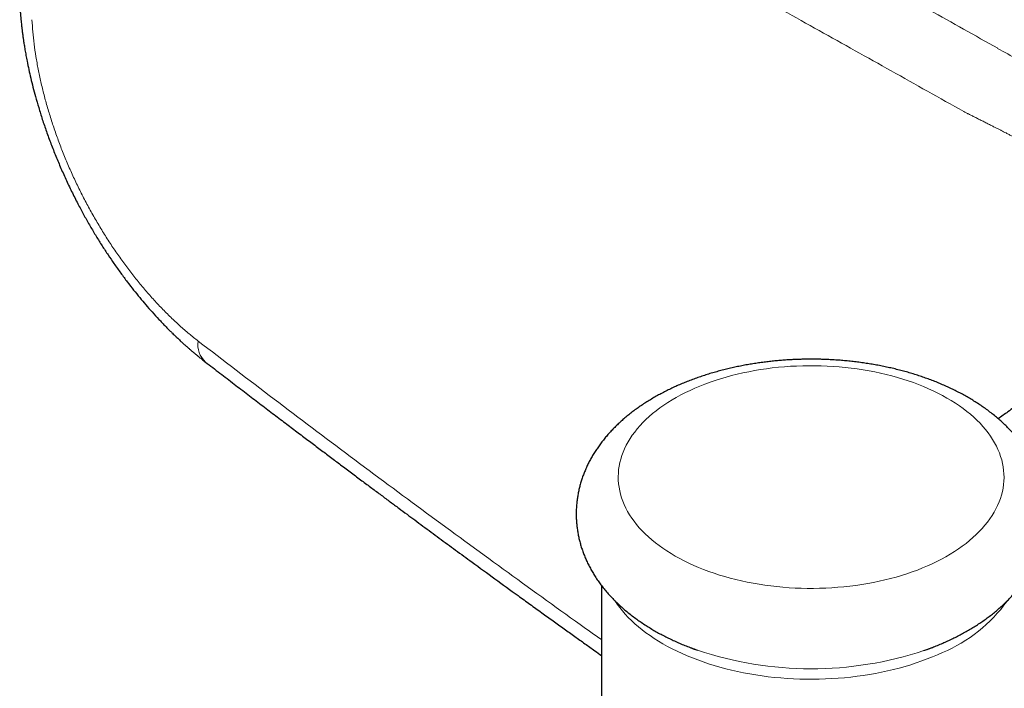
# Model space of a CAD drawing. Header units: millimetres. Extents: x 8 to 949, y 12 to 889.
# Tile 36 of 256: x 681 to 720, y 179 to 206. Entities that reach past the tile are written whole.
import ezdxf

# ---------------------------------------------------------------- set-up
doc = ezdxf.new("R2010")
doc.units = ezdxf.units.MM

msp = doc.modelspace()

# ---------------------------------------------------------------- linework, layer by layer
at = {"color": 7, "linetype": 'Continuous', "lineweight": 30}
msp.add_line((703.904, 183.416), (703.904, 172.199), dxfattribs=at)
at = {"color": 252, "linetype": 'Continuous', "lineweight": 0, "flags": 128}
for points in [[(707.387, 191.104), (707.577, 191.189), (707.772, 191.271), (707.971, 191.35), (708.174, 191.425), (708.382, 191.496), (708.593, 191.563), (708.807, 191.626), (709.025, 191.685), (709.246, 191.741), (709.471, 191.792), (709.697, 191.839), (709.927, 191.882), (710.158, 191.921), (710.392, 191.955), (710.627, 191.985), (710.864, 192.011), (711.102, 192.033), (711.341, 192.05), (711.581, 192.062), (711.822, 192.071), (712.063, 192.075), (712.304, 192.074), (712.544, 192.069), (712.785, 192.06), (713.025, 192.046), (713.264, 192.028), (713.502, 192.005), (713.738, 191.978), (713.973, 191.947), (714.206, 191.912), (714.437, 191.872), (714.666, 191.828), (714.892, 191.78), (715.115, 191.728), (715.336, 191.672), (715.553, 191.611), (715.767, 191.547), (715.977, 191.479), (716.183, 191.407), (716.385, 191.332), (716.583, 191.252), (716.777, 191.169), (716.966, 191.083), (717.15, 190.993), (717.329, 190.9), (717.503, 190.803), (717.671, 190.704), (717.834, 190.601), (717.991, 190.496), (718.142, 190.388), (718.288, 190.277), (718.427, 190.163), (718.559, 190.047), (718.686, 189.928), (718.805, 189.808), (718.919, 189.685), (719.025, 189.56), (719.124, 189.433), (719.216, 189.304), (719.301, 189.174), (719.379, 189.043), (719.45, 188.91), (719.513, 188.775), (719.569, 188.64), (719.618, 188.504), (719.659, 188.367), (719.692, 188.229), (719.718, 188.09), (719.736, 187.952), (719.747, 187.813), (719.75, 187.674), (719.745, 187.534), (719.733, 187.396), (719.713, 187.257), (719.685, 187.119), (719.65, 186.981), (719.607, 186.844), (719.557, 186.708), (719.499, 186.573), (719.434, 186.439), (719.362, 186.306), (719.282, 186.175), (719.195, 186.045), (719.101, 185.917), (719, 185.791), (718.892, 185.666), (718.778, 185.544), (718.656, 185.424), (718.528, 185.306), (718.394, 185.19), (718.254, 185.077), (718.107, 184.967), (717.954, 184.859), (717.796, 184.754), (717.632, 184.652), (717.462, 184.554), (717.287, 184.458), (717.107, 184.366), (716.921, 184.277), (716.731, 184.191), (716.537, 184.109), (716.338, 184.03), (716.135, 183.956), (715.927, 183.885), (715.716, 183.817), (715.502, 183.754), (715.284, 183.695), (715.062, 183.64), (714.838, 183.588), (714.612, 183.541), (714.382, 183.498), (714.151, 183.46), (713.917, 183.425), (713.682, 183.395), (713.445, 183.369), (713.207, 183.348), (712.968, 183.331), (712.728, 183.318), (712.487, 183.31), (712.246, 183.306), (712.005, 183.306), (711.764, 183.311), (711.524, 183.321), (711.284, 183.334), (711.045, 183.352), (710.807, 183.375), (710.571, 183.402), (710.336, 183.433), (710.103, 183.468), (709.872, 183.508), (709.643, 183.552), (709.417, 183.6), (709.194, 183.652), (708.973, 183.709), (708.756, 183.769), (708.542, 183.833), (708.332, 183.901), (708.126, 183.973), (707.923, 184.049), (707.725, 184.128), (707.532, 184.211), (707.343, 184.297), (707.159, 184.387), (706.98, 184.48), (706.806, 184.577), (706.638, 184.676), (706.475, 184.779), (706.318, 184.884), (706.166, 184.993), (706.021, 185.104), (705.882, 185.217), (705.749, 185.334), (705.623, 185.452), (705.503, 185.573), (705.39, 185.696), (705.284, 185.821), (705.185, 185.947), (705.093, 186.076), (705.007, 186.206), (704.929, 186.338), (704.859, 186.471), (704.795, 186.605), (704.739, 186.74), (704.691, 186.877), (704.65, 187.014), (704.617, 187.151), (704.591, 187.29), (704.573, 187.429), (704.562, 187.568), (704.559, 187.707), (704.564, 187.846), (704.576, 187.985), (704.596, 188.123), (704.624, 188.262), (704.659, 188.399), (704.702, 188.536), (704.752, 188.672), (704.81, 188.807), (704.875, 188.941), (704.947, 189.074), (705.027, 189.205), (705.114, 189.335), (705.208, 189.463), (705.309, 189.59), (705.417, 189.714), (705.531, 189.836), (705.652, 189.957), (705.78, 190.075), (705.915, 190.19), (706.055, 190.303), (706.202, 190.414), (706.354, 190.521), (706.513, 190.626), (706.677, 190.728), (706.847, 190.827), (707.022, 190.922), (707.202, 191.015), (707.387, 191.104)], [(717.332, 180.783), (717.134, 180.694), (716.931, 180.608), (716.724, 180.526), (716.512, 180.447), (716.296, 180.372), (716.077, 180.301), (715.854, 180.234), (715.627, 180.171), (715.397, 180.112), (715.165, 180.057), (714.929, 180.006), (714.691, 179.959), (714.45, 179.916), (714.207, 179.878), (713.963, 179.844), (713.716, 179.814), (713.469, 179.789), (713.22, 179.768), (712.97, 179.752), (712.719, 179.739), (712.468, 179.732), (712.216, 179.728), (711.964, 179.73), (711.713, 179.735), (711.462, 179.745), (711.212, 179.76), (710.962, 179.778), (710.714, 179.802), (710.467, 179.829), (710.221, 179.861), (709.977, 179.897), (709.736, 179.938), (709.496, 179.982), (709.259, 180.031), (709.025, 180.084), (708.794, 180.141), (708.566, 180.203), (708.341, 180.268), (708.119, 180.337), (707.902, 180.41), (707.688, 180.487), (707.479, 180.567), (707.274, 180.651), (707.073, 180.739), (706.877, 180.83), (706.686, 180.925), (706.5, 181.023), (706.32, 181.124), (706.145, 181.228), (705.975, 181.335), (705.811, 181.446), (705.653, 181.559), (705.502, 181.675), (705.356, 181.793), (705.216, 181.914), (705.084, 182.037), (704.957, 182.163), (704.838, 182.291), (704.725, 182.42), (704.619, 182.552), (704.52, 182.686), (704.434, 182.812)]]:
    msp.add_lwpolyline(points, dxfattribs=at)
at = {"color": 7, "linetype": 'Continuous', "lineweight": 30, "flags": 128}
for points in [[(707.367, 180.987), (707.514, 180.931), (707.681, 180.872)], [(716.599, 180.861), (716.745, 180.913), (716.955, 180.992)]]:
    msp.add_lwpolyline(points, dxfattribs=at)
at = {"color": 252, "linetype": 'Continuous', "lineweight": 0}
for centre, radius, start, end in [((688.914, 192.89), 0.905, 170.2332, 227.7349), ((715.012, 186.299), 5.984, 292.8144, 324.2928), ((712.155, 194.196), 14.056, 251.4382, 288.4321)]:
    msp.add_arc(centre, radius, start, end, dxfattribs=at)
for points, knots in [([(708.03, 210.973), (708.291, 210.828), (709.434, 210.195), (711.471, 209.063), (714.138, 207.576), (716.815, 206.081), (718.607, 205.076), (719.502, 204.574)], [0, 0, 0, 0, 0.068833, 0.301751, 0.534583, 0.767332, 1, 1, 1, 1]), ([(718.166, 202.083), (717.214, 202.617), (715.309, 203.685), (712.465, 205.274), (709.632, 206.853), (707.116, 208.251), (705.549, 209.119), (704.919, 209.468)], [0, 0, 0, 0, 0.213947, 0.427919, 0.641921, 0.855957, 1, 1, 1, 1]), ([(681.474, 205.7), (681.485, 205.542), (681.505, 205.227), (681.558, 204.742), (681.629, 204.25), (681.718, 203.751), (681.824, 203.248), (681.947, 202.741), (682.087, 202.231), (682.243, 201.719), (682.416, 201.208), (682.604, 200.697), (682.808, 200.187), (683.027, 199.68), (683.261, 199.178), (683.508, 198.682), (683.769, 198.194), (684.043, 197.715), (684.328, 197.245), (684.624, 196.786), (684.93, 196.341), (685.245, 195.909), (685.57, 195.491), (685.902, 195.088), (686.241, 194.701), (686.587, 194.331), (686.939, 193.979), (687.297, 193.646), (687.658, 193.331), (687.901, 193.139), (688.022, 193.044)], [0, 0, 0, 0, 0.035827, 0.071638, 0.107526, 0.143358, 0.178969, 0.214588, 0.250306, 0.28596, 0.321536, 0.357123, 0.392882, 0.428641, 0.464333, 0.500052, 0.535736, 0.571417, 0.607188, 0.642934, 0.678489, 0.714061, 0.749739, 0.785409, 0.821012, 0.856637, 0.89247, 0.92834, 0.964152, 1, 1, 1, 1]), ([(719.494, 204.566), (720.032, 204.278), (721.107, 203.702), (722.19, 203.097), (722.731, 202.795)], [0, 0, 0, 0, 0.4999051, 1, 1, 1, 1]), ([(721.423, 200.388), (721.341, 200.434), (721.174, 200.527), (720.919, 200.666), (720.665, 200.802), (720.46, 200.911), (720.304, 200.992), (720.191, 201.052), (720.073, 201.113), (719.952, 201.175), (719.839, 201.233), (719.736, 201.286), (719.64, 201.335), (719.54, 201.386), (719.429, 201.442), (719.308, 201.504), (719.176, 201.57), (719.035, 201.642), (718.89, 201.715), (718.745, 201.789), (718.607, 201.859), (718.478, 201.925), (718.362, 201.984), (718.259, 202.036), (718.196, 202.069), (718.166, 202.084)], [0, 0, 0, 0, 0.074802, 0.152875, 0.234224, 0.308289, 0.34212, 0.37705, 0.413079, 0.450207, 0.488434, 0.51756, 0.545288, 0.576202, 0.610303, 0.647592, 0.688068, 0.73173, 0.77792, 0.821551, 0.86557, 0.905424, 0.941114, 0.972639, 1, 1, 1, 1]), ([(688.022, 193.044), (689.016, 192.281), (691.003, 190.757), (694, 188.502), (697.008, 186.269), (700.031, 184.062), (702.329, 182.402), (703.625, 181.485), (703.904, 181.288)], [0, 0, 0, 0, 0.189695, 0.379327, 0.568902, 0.758423, 0.947896, 1, 1, 1, 1])]:
    msp.add_open_spline(points, degree=3, knots=knots, dxfattribs=at)
at = {"color": 7, "linetype": 'Continuous', "lineweight": 30}
for points, knots in [([(680.992, 206.348), (680.995, 206.286), (681.002, 206.168), (681.014, 205.999), (681.027, 205.847), (681.039, 205.711), (681.051, 205.593), (681.062, 205.493), (681.071, 205.41), (681.079, 205.345), (681.085, 205.298), (681.089, 205.267), (681.092, 205.244), (681.094, 205.224), (681.097, 205.201), (681.102, 205.162), (681.11, 205.104), (681.123, 205.004), (681.142, 204.874), (681.169, 204.702), (681.201, 204.508), (681.239, 204.291), (681.289, 204.033), (681.351, 203.734), (681.427, 203.394), (681.514, 203.041), (681.617, 202.653), (681.739, 202.23), (681.883, 201.77), (682.044, 201.296), (682.221, 200.812), (682.412, 200.327), (682.616, 199.843), (682.833, 199.359), (683.065, 198.874), (683.299, 198.414), (683.533, 197.979), (683.763, 197.573), (683.999, 197.177), (684.235, 196.797), (684.47, 196.438), (684.713, 196.08), (684.965, 195.726), (685.224, 195.379), (685.474, 195.057), (685.716, 194.758), (685.958, 194.471), (686.21, 194.183), (686.422, 193.952), (686.588, 193.776), (686.702, 193.658), (686.813, 193.545), (686.914, 193.444), (686.999, 193.361), (687.058, 193.303), (687.097, 193.265), (687.122, 193.241), (687.15, 193.215), (687.19, 193.177), (687.247, 193.123), (687.326, 193.049), (687.42, 192.963), (687.521, 192.873), (687.614, 192.79), (687.705, 192.711), (687.791, 192.637), (687.878, 192.564), (687.967, 192.49), (688.067, 192.408), (688.181, 192.317), (688.263, 192.254), (688.305, 192.22)], [0, 0, 0, 0, 0.012355, 0.023537, 0.033553, 0.042407, 0.050104, 0.05665, 0.062047, 0.066297, 0.069191, 0.071122, 0.072329, 0.073629, 0.07509, 0.076714, 0.081181, 0.086352, 0.096089, 0.106413, 0.119467, 0.13335, 0.148059, 0.16876, 0.190245, 0.212511, 0.235562, 0.263375, 0.29226, 0.322203, 0.352694, 0.383532, 0.414171, 0.445175, 0.476562, 0.508345, 0.535558, 0.562977, 0.590309, 0.616683, 0.642049, 0.666414, 0.693851, 0.719908, 0.744589, 0.767903, 0.790229, 0.81389, 0.838894, 0.849087, 0.859489, 0.870007, 0.87928, 0.88686, 0.892745, 0.895299, 0.89732, 0.899307, 0.902773, 0.907824, 0.914461, 0.923785, 0.932642, 0.940809, 0.948284, 0.956279, 0.963308, 0.970704, 0.979282, 0.989046, 1, 1, 1, 1]), ([(712.154, 192.331), (712.068, 192.331), (711.947, 192.33), (711.768, 192.326), (711.615, 192.321), (711.433, 192.314), (711.242, 192.303), (711.041, 192.289), (710.835, 192.272), (710.623, 192.251), (710.409, 192.227), (710.192, 192.199), (709.974, 192.167), (709.754, 192.132), (709.534, 192.093), (709.314, 192.05), (709.094, 192.003), (708.875, 191.953), (708.657, 191.899), (708.44, 191.84), (708.224, 191.778), (708.01, 191.713), (707.798, 191.643), (707.588, 191.569), (707.381, 191.492), (707.176, 191.411), (706.973, 191.326), (706.773, 191.237), (706.577, 191.145), (706.384, 191.048), (706.194, 190.948), (706.007, 190.844), (705.825, 190.737), (705.647, 190.626), (705.472, 190.511), (705.302, 190.393), (705.137, 190.271), (704.977, 190.146), (704.821, 190.018), (704.671, 189.886), (704.526, 189.751), (704.386, 189.613), (704.252, 189.473), (704.124, 189.33), (704.002, 189.184), (703.886, 189.035), (703.776, 188.884), (703.673, 188.732), (703.575, 188.577), (703.485, 188.42), (703.4, 188.261), (703.322, 188.101), (703.251, 187.939), (703.186, 187.775), (703.128, 187.611), (703.076, 187.445), (703.031, 187.278), (702.993, 187.11), (702.962, 186.941), (702.937, 186.772), (702.919, 186.602), (702.908, 186.431), (702.903, 186.26), (702.906, 186.089), (702.915, 185.917), (702.932, 185.745), (702.955, 185.574), (702.985, 185.403), (703.022, 185.232), (703.067, 185.061), (703.118, 184.891), (703.177, 184.722), (703.243, 184.554), (703.316, 184.386), (703.396, 184.22), (703.484, 184.055), (703.579, 183.891), (703.681, 183.728), (703.791, 183.567), (703.909, 183.408), (704.034, 183.251), (704.166, 183.096), (704.305, 182.943), (704.452, 182.793), (704.607, 182.646), (704.768, 182.501), (704.936, 182.36), (705.111, 182.222), (705.286, 182.092), (705.467, 181.966), (705.646, 181.847), (705.831, 181.733), (706.012, 181.626), (706.198, 181.522), (706.388, 181.423), (706.581, 181.326), (706.778, 181.234), (706.978, 181.145), (707.181, 181.06), (707.387, 180.978), (707.526, 180.927), (707.596, 180.902)], [0, 0, 0, 0, 0.011163, 0.015678, 0.023176, 0.030962, 0.039317, 0.048039, 0.057048, 0.066281, 0.075691, 0.085246, 0.094921, 0.104697, 0.114558, 0.124494, 0.134496, 0.144555, 0.154667, 0.164827, 0.175029, 0.185272, 0.195551, 0.205865, 0.216211, 0.226586, 0.236989, 0.247418, 0.25787, 0.268343, 0.278834, 0.28934, 0.299859, 0.310385, 0.320914, 0.331442, 0.341963, 0.352473, 0.362965, 0.373434, 0.383874, 0.394279, 0.404644, 0.414962, 0.42523, 0.435444, 0.4456, 0.455697, 0.465734, 0.47571, 0.485627, 0.495486, 0.505291, 0.515044, 0.524751, 0.534417, 0.544047, 0.553648, 0.563226, 0.572788, 0.582341, 0.591894, 0.601452, 0.611025, 0.620619, 0.630242, 0.639899, 0.649601, 0.659354, 0.669167, 0.679048, 0.689004, 0.699042, 0.709169, 0.719391, 0.729713, 0.740141, 0.750678, 0.761325, 0.772084, 0.782955, 0.793936, 0.805023, 0.816212, 0.827496, 0.838868, 0.85032, 0.861844, 0.873429, 0.88387, 0.895517, 0.905985, 0.916459, 0.926935, 0.937407, 0.947873, 0.958331, 0.968779, 0.979214, 0.989637, 1, 1, 1, 1]), ([(716.724, 180.906), (716.792, 180.931), (716.93, 180.981), (717.133, 181.062), (717.336, 181.147), (717.535, 181.236), (717.732, 181.328), (717.925, 181.425), (718.115, 181.525), (718.301, 181.629), (718.484, 181.736), (718.662, 181.847), (718.836, 181.962), (719.006, 182.08), (719.172, 182.202), (719.332, 182.327), (719.488, 182.455), (719.638, 182.587), (719.783, 182.722), (719.922, 182.86), (720.056, 183), (720.184, 183.143), (720.307, 183.289), (720.423, 183.438), (720.532, 183.589), (720.636, 183.741), (720.733, 183.896), (720.824, 184.053), (720.909, 184.212), (720.987, 184.372), (721.058, 184.534), (721.123, 184.698), (721.181, 184.862), (721.233, 185.028), (721.277, 185.195), (721.316, 185.363), (721.347, 185.532), (721.372, 185.701), (721.39, 185.871), (721.401, 186.042), (721.405, 186.213), (721.403, 186.385), (721.394, 186.556), (721.377, 186.728), (721.354, 186.899), (721.324, 187.07), (721.286, 187.241), (721.242, 187.412), (721.191, 187.582), (721.132, 187.751), (721.066, 187.919), (720.993, 188.087), (720.913, 188.253), (720.825, 188.418), (720.73, 188.582), (720.628, 188.745), (720.518, 188.906), (720.4, 189.065), (720.275, 189.222), (720.143, 189.377), (720.003, 189.53), (719.856, 189.68), (719.702, 189.827), (719.541, 189.972), (719.373, 190.113), (719.198, 190.251), (719.023, 190.381), (718.842, 190.507), (718.663, 190.626), (718.478, 190.74), (718.296, 190.847), (718.111, 190.951), (717.921, 191.05), (717.728, 191.147), (717.531, 191.239), (717.331, 191.328), (717.128, 191.413), (716.922, 191.495), (716.713, 191.572), (716.501, 191.646), (716.287, 191.716), (716.07, 191.783), (715.851, 191.845), (715.63, 191.904), (715.407, 191.959), (715.183, 192.01), (714.957, 192.058), (714.729, 192.101), (714.5, 192.141), (714.271, 192.177), (714.04, 192.209), (713.81, 192.238), (713.579, 192.262), (713.35, 192.283), (713.124, 192.299), (712.907, 192.312), (712.713, 192.321), (712.543, 192.326), (712.362, 192.33), (712.234, 192.331), (712.154, 192.331)], [0, 0, 0, 0, 0.010163, 0.020544, 0.030953, 0.041387, 0.051844, 0.062323, 0.072819, 0.083331, 0.093856, 0.104387, 0.114922, 0.125455, 0.135982, 0.146498, 0.156996, 0.16747, 0.177916, 0.188326, 0.198696, 0.20902, 0.219293, 0.229512, 0.239674, 0.249777, 0.259819, 0.2698, 0.279722, 0.289586, 0.299396, 0.309155, 0.318867, 0.328538, 0.338173, 0.347779, 0.357362, 0.366929, 0.376488, 0.386045, 0.395608, 0.405186, 0.414786, 0.424413, 0.434076, 0.443783, 0.453541, 0.463359, 0.473245, 0.483206, 0.49325, 0.503382, 0.513609, 0.523938, 0.534371, 0.544913, 0.555566, 0.566331, 0.577208, 0.588194, 0.599287, 0.610482, 0.621772, 0.63315, 0.644608, 0.656137, 0.667729, 0.678175, 0.689829, 0.700302, 0.710782, 0.721263, 0.731741, 0.742213, 0.752676, 0.763129, 0.77357, 0.783998, 0.794412, 0.804812, 0.815196, 0.825564, 0.835916, 0.846252, 0.856571, 0.866872, 0.877155, 0.887418, 0.897659, 0.907875, 0.918061, 0.928207, 0.938298, 0.948304, 0.958164, 0.967727, 0.976505, 0.983383, 0.989748, 1, 1, 1, 1]), ([(688.305, 192.22), (688.496, 192.074), (688.872, 191.784), (689.429, 191.357), (689.971, 190.942), (690.497, 190.541), (691.007, 190.153), (691.493, 189.784), (691.955, 189.434), (692.393, 189.103), (692.817, 188.783), (693.228, 188.474), (693.639, 188.165), (694.049, 187.858), (694.458, 187.552), (694.849, 187.26), (695.222, 186.982), (695.578, 186.717), (695.916, 186.466), (696.237, 186.228), (696.554, 185.994), (696.869, 185.761), (697.19, 185.524), (697.51, 185.289), (697.832, 185.052), (698.154, 184.816), (698.478, 184.578), (698.995, 184.2), (699.708, 183.68), (700.469, 183.128), (701.083, 182.683), (701.542, 182.352), (701.99, 182.029), (702.424, 181.718), (702.841, 181.418), (703.242, 181.131), (703.595, 180.88), (703.814, 180.724), (703.904, 180.659)], [0, 0, 0, 0, 0.037105, 0.073177, 0.108218, 0.142227, 0.175205, 0.207152, 0.23633, 0.264592, 0.291938, 0.318369, 0.343884, 0.371281, 0.397537, 0.422654, 0.446632, 0.469471, 0.491171, 0.511733, 0.531156, 0.551987, 0.572378, 0.592847, 0.613393, 0.634016, 0.654717, 0.675494, 0.733031, 0.791153, 0.820964, 0.850334, 0.8788, 0.906362, 0.93302, 0.958323, 0.982754, 1, 1, 1, 1]), ([(721.722, 191.57), (721.579, 191.466), (721.287, 191.255), (720.841, 190.933), (720.378, 190.599), (719.937, 190.282), (719.65, 190.076), (719.523, 189.985)], [0, 0, 0, 0, 0.195235, 0.398188, 0.608908, 0.827452, 1, 1, 1, 1])]:
    msp.add_open_spline(points, degree=3, knots=knots, dxfattribs=at)

doc.saveas('drawing.dxf')
